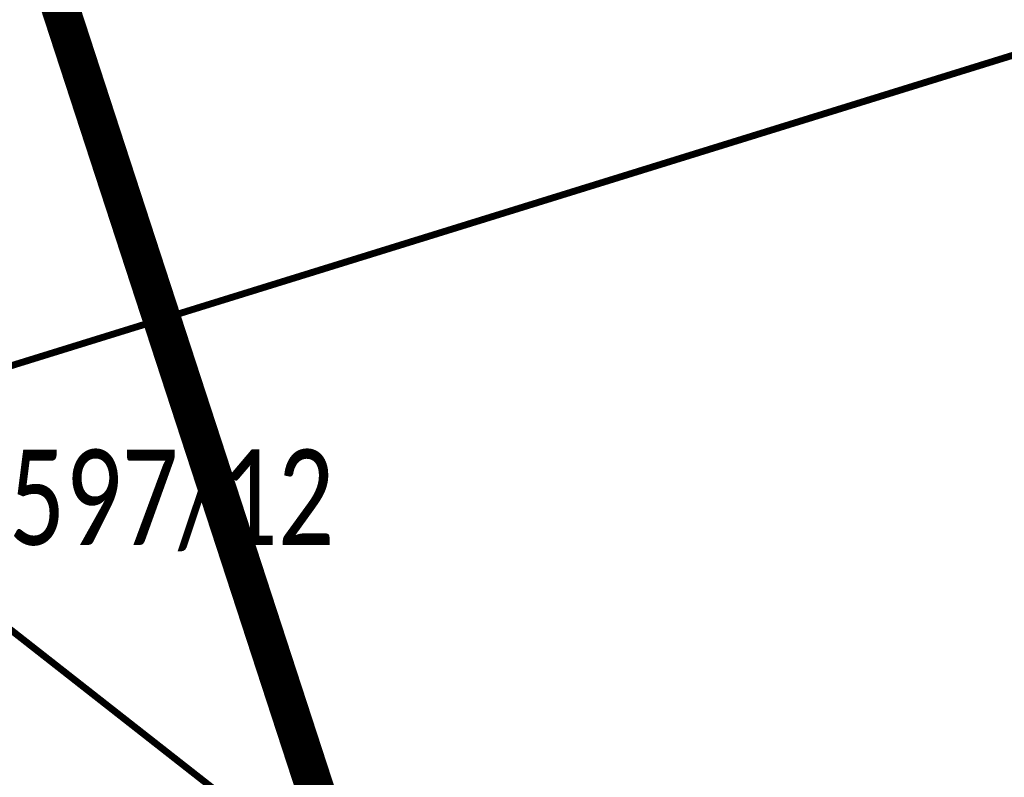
# Model space of a CAD drawing. Header units: metres. Extents: x 7542868 to 7543897, y 5828496 to 5830561.
# Tile 52 of 123: x 7543243 to 7543256, y 5830062 to 5830071. Entities that reach past the tile are written whole.
import ezdxf
from ezdxf.enums import TextEntityAlignment as Align

# ---------------------------------------------------------------- set-up
doc = ezdxf.new("R2010")
doc.units = ezdxf.units.M
doc.header["$MEASUREMENT"] = 0
for name, color, linetype in [('GESUT_SUPE_L_3', 7, 'Continuous'), ('GLOWNA_BAZA_DZIALKI', 7, 'Continuous'), ('SZUMIN_511-1_DROGA_POM_UZUPEL__', 7, 'Continuous')]:
    doc.layers.add(name, color=color, linetype=linetype)
doc.layers.add('Numery_dzialek', color=7, linetype='Continuous', lineweight=13)
doc.styles.add('Legend', font='calibri.ttf')

msp = doc.modelspace()

# ---------------------------------------------------------------- linework, layer by layer
at = {"layer": 'GESUT_SUPE_L_3', "color": 1, "const_width": 0.09}
msp.add_lwpolyline([(7543235.9424, 5830069.2488), (7543250.711, 5830057.6796)], dxfattribs=at)
at = {"layer": 'GLOWNA_BAZA_DZIALKI', "color": 92, "lineweight": 20, "const_width": 0.09}
msp.add_lwpolyline([(7543229.13, 5830062.54), (7543261.25, 5830072.49)], dxfattribs=at)
at = {"layer": 'SZUMIN_511-1_DROGA_POM_UZUPEL__', "color": 3, "const_width": 0.5}
msp.add_lwpolyline([(7543179.669, 5830268.658), (7543290.622, 5829928.644)], dxfattribs=at)

# ---------------------------------------------------------------- texts
at = {"layer": 'Numery_dzialek', "color": 92, "linetype": 'Continuous', "style": 'Legend', "width": 0.75}
msp.add_text('27-597/12', height=1.25, dxfattribs=at).set_placement((7543241.36, 5830065.8375), align=Align.TOP_LEFT)

doc.saveas('drawing.dxf')
